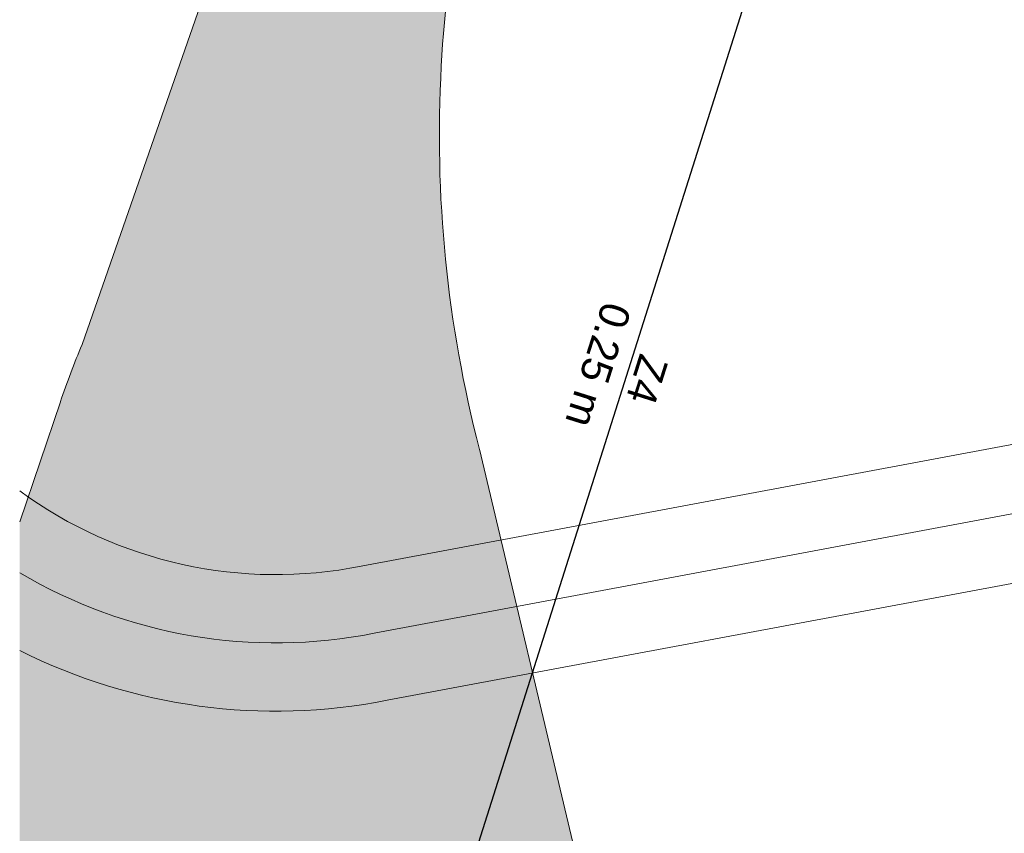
# Model space of a CAD drawing. Header units: metres. Extents: x 2643011 to 2643179, y 1217594 to 1217713.
# Tile 32 of 60: x 2643051 to 2643063, y 1217674 to 1217684. Entities that reach past the tile are written whole.
import ezdxf

# ---------------------------------------------------------------- set-up
doc = ezdxf.new("R2010")
doc.units = ezdxf.units.M
doc.linetypes.add('AUSGEZOGEN', pattern=[0])
for name, color, linetype in [('XR$1$_65385', 7, 'Continuous'), ('XR$1$_65394', 7, 'Continuous'), ('XR$1$_65411', 7, 'Continuous'), ('XR$1$_65414', 7, 'Continuous'), ('XR$1$_65415', 7, 'Continuous')]:
    doc.layers.add(name, color=color, linetype=linetype)
doc.styles.add('ARIAL', font='arial.ttf')

msp = doc.modelspace()

# ---------------------------------------------------------------- hatches: boundary and pattern name
at = {"layer": 'XR$1$_65414', "linetype": 'AUSGEZOGEN', "lineweight": 20, "true_color": 0xf0f0ea, "transparency": 33554687}
msp.add_hatch(color=7, dxfattribs=at).paths.add_polyline_path([(2643050.754, 1217677.989), (2643050.754, 1217664.366), (2643056.516, 1217665.465), (2643059.327, 1217666.132), (2643056.308, 1217678.865), (2643056.27, 1217679.011), (2643056.235, 1217679.157), (2643056.2, 1217679.304), (2643056.168, 1217679.451), (2643056.136, 1217679.599), (2643056.107, 1217679.746), (2643056.078, 1217679.894), (2643056.051, 1217680.042), (2643056.026, 1217680.191), (2643056.002, 1217680.34), (2643055.98, 1217680.489), (2643055.959, 1217680.638), (2643055.939, 1217680.787), (2643055.921, 1217680.937), (2643055.905, 1217681.087), (2643055.89, 1217681.237), (2643055.876, 1217681.387), (2643055.865, 1217681.537), (2643055.854, 1217681.687), (2643055.845, 1217681.838), (2643055.838, 1217681.988), (2643055.832, 1217682.139), (2643055.827, 1217682.289), (2643055.824, 1217682.44), (2643055.823, 1217682.591), (2643055.823, 1217682.741), (2643055.825, 1217682.892), (2643055.828, 1217683.043), (2643055.832, 1217683.193), (2643055.838, 1217683.344), (2643055.846, 1217683.494), (2643055.854, 1217683.631), (2643055.864, 1217683.767), (2643055.874, 1217683.903), (2643055.886, 1217684.039), (2643055.899, 1217684.175), (2643055.914, 1217684.311), (2643055.929, 1217684.446), (2643055.946, 1217684.582), (2643055.964, 1217684.717), (2643055.984, 1217684.852), (2643056.004, 1217684.987), (2643056.026, 1217685.122), (2643056.049, 1217685.257), (2643056.073, 1217685.391), (2643056.099, 1217685.525), (2643056.125, 1217685.659), (2643056.153, 1217685.793), (2643056.182, 1217685.926), (2643056.212, 1217686.059), (2643056.244, 1217686.192), (2643056.277, 1217686.325), (2643056.31, 1217686.457), (2643056.346, 1217686.589), (2643056.382, 1217686.721), (2643056.419, 1217686.852), (2643056.458, 1217686.983), (2643056.498, 1217687.114), (2643056.539, 1217687.244), (2643056.581, 1217687.374), (2643056.624, 1217687.503), (2643056.669, 1217687.632), (2643056.719, 1217687.809), (2643056.767, 1217687.986), (2643056.813, 1217688.164), (2643056.859, 1217688.342), (2643056.902, 1217688.52), (2643056.944, 1217688.699), (2643056.984, 1217688.878), (2643057.023, 1217689.057), (2643057.06, 1217689.237), (2643057.096, 1217689.417), (2643057.13, 1217689.598), (2643057.163, 1217689.778), (2643057.194, 1217689.959), (2643057.223, 1217690.141), (2643057.251, 1217690.322), (2643057.277, 1217690.504), (2643057.302, 1217690.686), (2643057.325, 1217690.868), (2643057.347, 1217691.05), (2643057.367, 1217691.233), (2643057.385, 1217691.415), (2643057.402, 1217691.598), (2643057.417, 1217691.781), (2643057.431, 1217691.964), (2643057.443, 1217692.147), (2643057.453, 1217692.331), (2643057.462, 1217692.514), (2643057.469, 1217692.698), (2643057.474, 1217692.881), (2643057.478, 1217693.065), (2643057.481, 1217693.248), (2643057.482, 1217693.467), (2643057.48, 1217693.687), (2643057.476, 1217693.906), (2643057.47, 1217694.125), (2643057.462, 1217694.344), (2643057.451, 1217694.563), (2643057.438, 1217694.782), (2643057.423, 1217695.001), (2643057.406, 1217695.22), (2643057.386, 1217695.438), (2643057.364, 1217695.656), (2643057.34, 1217695.874), (2643057.313, 1217696.092), (2643057.285, 1217696.309), (2643057.254, 1217696.526), (2643057.22, 1217696.743), (2643057.185, 1217696.959), (2643057.147, 1217697.176), (2643057.107, 1217697.391), (2643057.065, 1217697.606), (2643057.021, 1217697.821), (2643056.974, 1217698.035), (2643056.925, 1217698.249), (2643056.874, 1217698.462), (2643056.821, 1217698.675), (2643056.765, 1217698.887), (2643056.707, 1217699.099), (2643056.648, 1217699.31), (2643056.585, 1217699.52), (2643056.521, 1217699.73), (2643056.455, 1217699.939), (2643052.897, 1217713.187), (2643050.754, 1217713.187), (2643050.754, 1217711.526), (2643054.058, 1217699.227), (2643054.117, 1217699.041), (2643054.175, 1217698.855), (2643054.231, 1217698.667), (2643054.285, 1217698.48), (2643054.337, 1217698.292), (2643054.387, 1217698.103), (2643054.435, 1217697.913), (2643054.481, 1217697.724), (2643054.525, 1217697.533), (2643054.567, 1217697.343), (2643054.607, 1217697.152), (2643054.645, 1217696.96), (2643054.681, 1217696.768), (2643054.714, 1217696.576), (2643054.746, 1217696.383), (2643054.776, 1217696.19), (2643054.804, 1217695.997), (2643054.83, 1217695.803), (2643054.854, 1217695.609), (2643054.876, 1217695.415), (2643054.895, 1217695.221), (2643054.913, 1217695.027), (2643054.929, 1217694.832), (2643054.942, 1217694.637), (2643054.954, 1217694.442), (2643054.964, 1217694.247), (2643054.971, 1217694.052), (2643054.976, 1217693.857), (2643054.98, 1217693.662), (2643054.981, 1217693.466), (2643054.981, 1217693.271), (2643054.978, 1217693.111), (2643054.975, 1217692.952), (2643054.97, 1217692.792), (2643054.964, 1217692.632), (2643054.957, 1217692.473), (2643054.948, 1217692.313), (2643054.937, 1217692.154), (2643054.926, 1217691.995), (2643054.913, 1217691.836), (2643054.898, 1217691.676), (2643054.883, 1217691.518), (2643054.865, 1217691.359), (2643054.847, 1217691.2), (2643054.827, 1217691.042), (2643054.806, 1217690.883), (2643054.783, 1217690.725), (2643054.76, 1217690.567), (2643054.734, 1217690.41), (2643054.708, 1217690.252), (2643054.68, 1217690.095), (2643054.651, 1217689.938), (2643054.62, 1217689.781), (2643054.588, 1217689.625), (2643054.555, 1217689.468), (2643054.52, 1217689.313), (2643054.484, 1217689.157), (2643054.447, 1217689.002), (2643054.408, 1217688.847), (2643054.368, 1217688.692), (2643054.327, 1217688.538), (2643054.284, 1217688.384), (2643054.264, 1217688.322), (2643054.244, 1217688.26), (2643054.224, 1217688.198), (2643054.205, 1217688.136), (2643054.185, 1217688.074), (2643054.165, 1217688.012), (2643054.146, 1217687.95), (2643054.127, 1217687.888), (2643054.107, 1217687.826), (2643054.088, 1217687.764), (2643054.069, 1217687.702), (2643054.05, 1217687.64), (2643054.031, 1217687.577), (2643054.013, 1217687.515), (2643053.994, 1217687.453), (2643053.975, 1217687.391), (2643053.957, 1217687.328), (2643053.938, 1217687.266), (2643053.92, 1217687.203), (2643053.902, 1217687.141), (2643053.884, 1217687.079), (2643053.866, 1217687.016), (2643053.848, 1217686.954), (2643053.83, 1217686.891), (2643053.812, 1217686.829), (2643053.795, 1217686.766), (2643053.777, 1217686.703), (2643053.76, 1217686.641), (2643053.743, 1217686.578), (2643053.725, 1217686.515), (2643053.708, 1217686.453), (2643051.508, 1217680.13), (2643051.499, 1217680.109), (2643051.49, 1217680.087), (2643051.48, 1217680.065), (2643051.471, 1217680.043), (2643051.462, 1217680.021), (2643051.453, 1217679.998), (2643051.444, 1217679.976), (2643051.435, 1217679.954), (2643051.427, 1217679.932), (2643051.418, 1217679.91), (2643051.409, 1217679.888), (2643051.4, 1217679.866), (2643051.392, 1217679.843), (2643051.383, 1217679.821), (2643051.375, 1217679.799), (2643051.366, 1217679.777), (2643051.358, 1217679.754), (2643051.349, 1217679.732), (2643051.341, 1217679.71), (2643051.333, 1217679.687), (2643051.325, 1217679.665), (2643051.316, 1217679.643), (2643051.308, 1217679.62), (2643051.3, 1217679.598), (2643051.292, 1217679.575), (2643051.284, 1217679.553), (2643051.276, 1217679.531), (2643051.269, 1217679.508), (2643051.261, 1217679.486), (2643051.253, 1217679.463), (2643051.245, 1217679.44)])

# ---------------------------------------------------------------- linework, layer by layer
at = {"layer": 'XR$1$_65385', "color": 4, "linetype": 'AUSGEZOGEN', "lineweight": 20, "transparency": 33554687}
for p, q in [((2643065.329, 1217679.409), (2643054.879, 1217677.453)), ((2643065.476, 1217678.597), (2643055.036, 1217676.643)), ((2643065.623, 1217677.785), (2643055.192, 1217675.833))]:
    msp.add_line(p, q, dxfattribs=at)
for radius, start, end in [(5.247, 233.8436, 281.3175), (6.072, 239.3475, 281.2669), (6.897, 243.3304, 281.2257)]:
    msp.add_arc((2643053.849, 1217682.598), radius, start, end, dxfattribs=at)
at = {"layer": 'XR$1$_65394', "color": 3, "linetype": 'AUSGEZOGEN', "lineweight": 25, "transparency": 33554687}
msp.add_line((2643055.369, 1217671.174), (2643060.82, 1217688.398), dxfattribs=at)
at = {"layer": 'XR$1$_65411', "color": 8, "linetype": 'AUSGEZOGEN', "lineweight": 18, "transparency": 33554687}
msp.add_line((2643056.308, 1217678.865), (2643059.327, 1217666.132), dxfattribs=at)
for centre, radius, start, end in [((2643070.874, 1217682.656), 15.052, 160.6945, 176.8075), ((2643070.907, 1217682.658), 15.084, 176.8223, 194.5652)]:
    msp.add_arc(centre, radius, start, end, dxfattribs=at)
at = {"layer": 'XR$1$_65415', "color": 8, "linetype": 'AUSGEZOGEN', "lineweight": 18, "transparency": 33554687}
for p, q in [((2643053.708, 1217686.453), (2643051.508, 1217680.13)), ((2643051.245, 1217679.44), (2643050.754, 1217677.989)), ((2643059.327, 1217666.132), (2643056.308, 1217678.865))]:
    msp.add_line(p, q, dxfattribs=at)
for centre, radius, start, end in [((2643070.874, 1217682.656), 15.052, 160.6945, 176.8075), ((2643070.907, 1217682.658), 15.084, 176.8223, 194.5652), ((2643060.716, 1217676.231), 10, 157.0465, 161.2778)]:
    msp.add_arc(centre, radius, start, end, dxfattribs=at)

# ---------------------------------------------------------------- texts
at = {"layer": 'XR$1$_65394', "color": 7, "linetype": 'AUSGEZOGEN', "lineweight": -3, "transparency": 33554687, "char_height": 0.36, "attachment_point": 7, "rotation": 252.4431, "style": 'ARIAL'}
for s, insert, width in [('\\W1.00;0.25 m', (2643057.798, 1217680.671), 1.7219), ('\\W0.99;Z4', (2643058.25, 1217680.037), 0.76669)]:
    msp.add_mtext(s, dxfattribs=dict(at, insert=insert, width=width))

doc.saveas('drawing.dxf')
